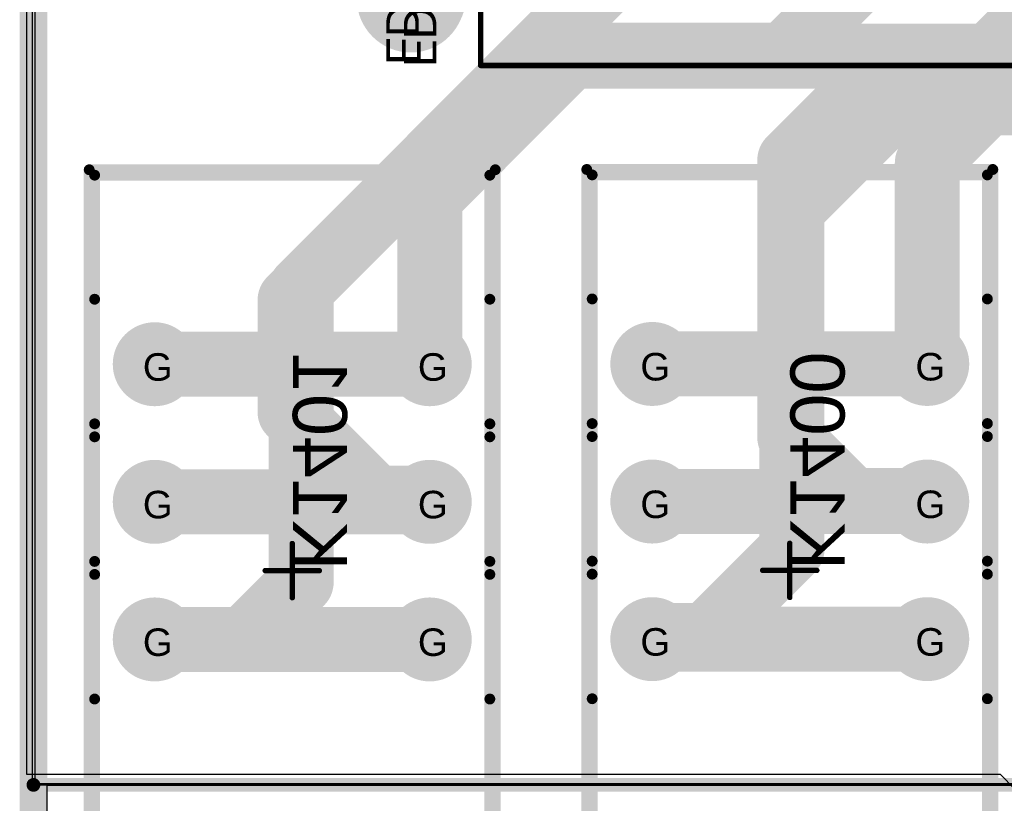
# Model space of a CAD drawing. Header units: inches. Extents: x -6 to 11.2, y -2.2 to 8.3.
# Tile 99 of 256: x 0 to 0.7, y 1.8 to 2.4. Entities that reach past the tile are written whole.
import ezdxf

# ---------------------------------------------------------------- set-up
doc = ezdxf.new("R2010")
doc.units = ezdxf.units.IN
doc.header["$MEASUREMENT"] = 0
for name, color, linetype in [('Board Layer Stack Bottom Overlay', 54, 'Continuous'), ('Board Layer Stack Bottom Solder', 6, 'Continuous'), ('Board Outline', 76, 'Continuous'), ('Bottom Assembly', 56, 'Continuous'), ('Bottom Comp Body -Top13)-Comp Body -Bot14)', 56, 'Continuous'), ('Bottom Component Center', 56, 'Continuous'), ('Bottom Courtyard -Top15)-Courtyard -Bot16)', 56, 'Continuous'), ('Bottom Designator', 56, 'Continuous'), ('Drill Drawing', 1, 'Continuous'), ('Keep-Out Layer', 6, 'Continuous'), ('Layer  6- Inner', 156, 'Continuous'), ('Layer 1- Top', 1, 'Continuous'), ('Layer 2- GND', 16, 'Continuous'), ('Layer 4- Inner', 76, 'Continuous'), ('Layer 7- PWR', 76, 'Continuous'), ('Layer 8- Bottom', 5, 'Continuous'), ('Multi-Layer', 9, 'Continuous'), ('Pad Holes', 156, 'Continuous'), ('Top Designator', 56, 'Continuous'), ('Top Solder', 216, 'Continuous')]:
    doc.layers.add(name, color=color, linetype=linetype)
doc.styles.add('Arial', font='txt', dxfattribs={"height": 0.2})

# ---------------------------------------------------------------- blocks, each defined once
blk = doc.blocks.new('1843648_B_186')
at = {"layer": 'Bottom Courtyard -Top15)-Courtyard -Bot16)'}
for points in [[(0.8248, 0.15748, 0.00394, 0.00394, 0), (-0.13583, 0.15748, 0.00394, 0.00394, 0)], [(0.8248, 0.15748, 0.00394, 0.00394, 0), (0.8248, -0.20669, 0.00394, 0.00394, 0)]]:
    blk.add_lwpolyline(points, format="xyseb", dxfattribs=at)
blk.add_lwpolyline([(0.82382, 0.15748, 0.00197, 0.00197, 1), (0.82579, 0.15748, 0.00197, 0.00197, 1)], format="xyseb", close=True, dxfattribs=at)
blk.add_lwpolyline([(0.82382, 0.15748, 0.00197, 0.00197, 1), (0.82579, 0.15748, 0.00197, 0.00197, 1)], format="xyseb", close=True, dxfattribs=at)
blk = doc.blocks.new('FP_V23079A1001B301_MFG_B_322')
at = {"layer": 'Board Layer Stack Bottom Solder'}
h = blk.add_hatch(color=6, dxfattribs=at)
edge = h.paths.add_edge_path()
edge.add_arc((0.2, 0), 0.03051, 0, 360)
h = blk.add_hatch(color=6, dxfattribs=at)
edge = h.paths.add_edge_path()
edge.add_arc((0.3, 0), 0.03051, 0, 360)
h = blk.add_hatch(color=6, dxfattribs=at)
edge = h.paths.add_edge_path()
edge.add_arc((0.4, 0), 0.03051, 0, 360)
h = blk.add_hatch(color=6, dxfattribs=at)
edge = h.paths.add_edge_path()
edge.add_arc((0.2, -0.2), 0.03051, 0, 360)
h = blk.add_hatch(color=6, dxfattribs=at)
edge = h.paths.add_edge_path()
edge.add_arc((0.3, -0.2), 0.03051, 0, 360)
h = blk.add_hatch(color=6, dxfattribs=at)
edge = h.paths.add_edge_path()
edge.add_arc((0.4, -0.2), 0.03051, 0, 360)
at = {"layer": 'Layer  6- Inner'}
h = blk.add_hatch(color=7, dxfattribs=at)
edge = h.paths.add_edge_path()
edge.add_arc((0.3, -0.2), 0.03051, 0, 360)
at = {"layer": 'Layer 1- Top'}
h = blk.add_hatch(color=7, dxfattribs=at)
edge = h.paths.add_edge_path()
edge.add_arc((0.2, 0), 0.03051, 0, 360)
h = blk.add_hatch(color=7, dxfattribs=at)
edge = h.paths.add_edge_path()
edge.add_arc((0.3, 0), 0.03051, 0, 360)
h = blk.add_hatch(color=7, dxfattribs=at)
edge = h.paths.add_edge_path()
edge.add_arc((0.4, 0), 0.03051, 0, 360)
h = blk.add_hatch(color=7, dxfattribs=at)
edge = h.paths.add_edge_path()
edge.add_arc((0.2, -0.2), 0.03051, 0, 360)
h = blk.add_hatch(color=7, dxfattribs=at)
edge = h.paths.add_edge_path()
edge.add_arc((0.3, -0.2), 0.03051, 0, 360)
h = blk.add_hatch(color=7, dxfattribs=at)
edge = h.paths.add_edge_path()
edge.add_arc((0.4, -0.2), 0.03051, 0, 360)
at = {"layer": 'Layer 2- GND'}
h = blk.add_hatch(color=7, dxfattribs=at)
edge = h.paths.add_edge_path()
edge.add_arc((0.2, 0), 0.02968, 0, 360)
h = blk.add_hatch(color=7, dxfattribs=at)
edge = h.paths.add_edge_path()
edge.add_arc((0.3, 0), 0.02968, 0, 360)
h = blk.add_hatch(color=7, dxfattribs=at)
edge = h.paths.add_edge_path()
edge.add_arc((0.4, 0), 0.02968, 0, 360)
h = blk.add_hatch(color=7, dxfattribs=at)
edge = h.paths.add_edge_path()
edge.add_arc((0.2, -0.2), 0.02968, 0, 360)
h = blk.add_hatch(color=7, dxfattribs=at)
edge = h.paths.add_edge_path()
edge.add_arc((0.3, -0.2), 0.02968, 0, 360)
h = blk.add_hatch(color=7, dxfattribs=at)
edge = h.paths.add_edge_path()
edge.add_arc((0.4, -0.2), 0.02968, 0, 360)
at = {"layer": 'Layer 7- PWR'}
h = blk.add_hatch(color=7, dxfattribs=at)
edge = h.paths.add_edge_path()
edge.add_arc((0.2, 0), 0.02968, 0, 360)
h = blk.add_hatch(color=7, dxfattribs=at)
edge = h.paths.add_edge_path()
edge.add_arc((0.3, 0), 0.02968, 0, 360)
h = blk.add_hatch(color=7, dxfattribs=at)
edge = h.paths.add_edge_path()
edge.add_arc((0.4, 0), 0.02968, 0, 360)
h = blk.add_hatch(color=7, dxfattribs=at)
edge = h.paths.add_edge_path()
edge.add_arc((0.2, -0.2), 0.02968, 0, 360)
h = blk.add_hatch(color=7, dxfattribs=at)
edge = h.paths.add_edge_path()
edge.add_arc((0.3, -0.2), 0.02968, 0, 360)
h = blk.add_hatch(color=7, dxfattribs=at)
edge = h.paths.add_edge_path()
edge.add_arc((0.4, -0.2), 0.02968, 0, 360)
at = {"layer": 'Layer 8- Bottom'}
h = blk.add_hatch(color=7, dxfattribs=at)
edge = h.paths.add_edge_path()
edge.add_arc((0.2, 0), 0.03051, 0, 360)
h = blk.add_hatch(color=7, dxfattribs=at)
edge = h.paths.add_edge_path()
edge.add_arc((0.3, 0), 0.03051, 0, 360)
h = blk.add_hatch(color=7, dxfattribs=at)
edge = h.paths.add_edge_path()
edge.add_arc((0.4, 0), 0.03051, 0, 360)
h = blk.add_hatch(color=7, dxfattribs=at)
edge = h.paths.add_edge_path()
edge.add_arc((0.2, -0.2), 0.03051, 0, 360)
h = blk.add_hatch(color=7, dxfattribs=at)
edge = h.paths.add_edge_path()
edge.add_arc((0.3, -0.2), 0.03051, 0, 360)
h = blk.add_hatch(color=7, dxfattribs=at)
edge = h.paths.add_edge_path()
edge.add_arc((0.4, -0.2), 0.03051, 0, 360)
at = {"layer": 'Multi-Layer'}
h = blk.add_hatch(color=9, dxfattribs=at)
edge = h.paths.add_edge_path()
edge.add_arc((0.2, 0), 0.03051, 0, 360)
h = blk.add_hatch(color=9, dxfattribs=at)
edge = h.paths.add_edge_path()
edge.add_arc((0.3, 0), 0.03051, 0, 360)
h = blk.add_hatch(color=9, dxfattribs=at)
edge = h.paths.add_edge_path()
edge.add_arc((0.4, 0), 0.03051, 0, 360)
h = blk.add_hatch(color=9, dxfattribs=at)
edge = h.paths.add_edge_path()
edge.add_arc((0.2, -0.2), 0.03051, 0, 360)
h = blk.add_hatch(color=9, dxfattribs=at)
edge = h.paths.add_edge_path()
edge.add_arc((0.3, -0.2), 0.03051, 0, 360)
h = blk.add_hatch(color=9, dxfattribs=at)
edge = h.paths.add_edge_path()
edge.add_arc((0.4, -0.2), 0.03051, 0, 360)
at = {"layer": 'Pad Holes'}
h = blk.add_hatch(color=7, dxfattribs=at)
edge = h.paths.add_edge_path()
edge.add_arc((0.2, 0), 0.01969, 0, 360)
h = blk.add_hatch(color=7, dxfattribs=at)
edge = h.paths.add_edge_path()
edge.add_arc((0.3, 0), 0.01969, 0, 360)
h = blk.add_hatch(color=7, dxfattribs=at)
edge = h.paths.add_edge_path()
edge.add_arc((0.4, 0), 0.01969, 0, 360)
h = blk.add_hatch(color=7, dxfattribs=at)
edge = h.paths.add_edge_path()
edge.add_arc((0.2, -0.2), 0.01969, 0, 360)
h = blk.add_hatch(color=7, dxfattribs=at)
edge = h.paths.add_edge_path()
edge.add_arc((0.3, -0.2), 0.01969, 0, 360)
h = blk.add_hatch(color=7, dxfattribs=at)
edge = h.paths.add_edge_path()
edge.add_arc((0.4, -0.2), 0.01969, 0, 360)
at = {"layer": 'Top Solder'}
h = blk.add_hatch(color=216, dxfattribs=at)
edge = h.paths.add_edge_path()
edge.add_arc((0.2, 0), 0.03051, 0, 360)
h = blk.add_hatch(color=216, dxfattribs=at)
edge = h.paths.add_edge_path()
edge.add_arc((0.3, 0), 0.03051, 0, 360)
h = blk.add_hatch(color=216, dxfattribs=at)
edge = h.paths.add_edge_path()
edge.add_arc((0.4, 0), 0.03051, 0, 360)
h = blk.add_hatch(color=216, dxfattribs=at)
edge = h.paths.add_edge_path()
edge.add_arc((0.2, -0.2), 0.03051, 0, 360)
h = blk.add_hatch(color=216, dxfattribs=at)
edge = h.paths.add_edge_path()
edge.add_arc((0.3, -0.2), 0.03051, 0, 360)
h = blk.add_hatch(color=216, dxfattribs=at)
edge = h.paths.add_edge_path()
edge.add_arc((0.4, -0.2), 0.03051, 0, 360)
at = {"layer": 'Board Layer Stack Bottom Overlay'}
for points in [[(0.04724, 0.0437, 0.00787, 0.00787, 0), (0.15669, 0.0437, 0.00787, 0.00787, 0)], [(0.24724, 0.0437, 0.00787, 0.00787, 0), (0.25669, 0.0437, 0.00787, 0.00787, 0)], [(0.34724, 0.0437, 0.00787, 0.00787, 0), (0.35669, 0.0437, 0.00787, 0.00787, 0)], [(0.44724, 0.0437, 0.00787, 0.00787, 0), (0.5374, 0.0437, 0.00787, 0.00787, 0)], [(0.5374, 0.0437, 0.00787, 0.00787, 0), (0.5374, -0.2437, 0.00787, 0.00787, 0)], [(0.04724, -0.2437, 0.00787, 0.00787, 0), (0.15669, -0.2437, 0.00787, 0.00787, 0)], [(0.24724, -0.2437, 0.00787, 0.00787, 0), (0.25669, -0.2437, 0.00787, 0.00787, 0)], [(0.34724, -0.2437, 0.00787, 0.00787, 0), (0.35669, -0.2437, 0.00787, 0.00787, 0)], [(0.44724, -0.2437, 0.00787, 0.00787, 0), (0.5374, -0.2437, 0.00787, 0.00787, 0)]]:
    blk.add_lwpolyline(points, format="xyseb", dxfattribs=at)
for points in [[(0.15472, 0.0437, 0.00394, 0.00394, 1), (0.15866, 0.0437, 0.00394, 0.00394, 1)], [(0.24528, 0.0437, 0.00394, 0.00394, 1), (0.24921, 0.0437, 0.00394, 0.00394, 1)], [(0.25472, 0.0437, 0.00394, 0.00394, 1), (0.25866, 0.0437, 0.00394, 0.00394, 1)], [(0.34528, 0.0437, 0.00394, 0.00394, 1), (0.34921, 0.0437, 0.00394, 0.00394, 1)], [(0.35472, 0.0437, 0.00394, 0.00394, 1), (0.35866, 0.0437, 0.00394, 0.00394, 1)], [(0.44528, 0.0437, 0.00394, 0.00394, 1), (0.44921, 0.0437, 0.00394, 0.00394, 1)], [(0.53543, 0.0437, 0.00394, 0.00394, 1), (0.53937, 0.0437, 0.00394, 0.00394, 1)], [(0.53543, 0.0437, 0.00394, 0.00394, 1), (0.53937, 0.0437, 0.00394, 0.00394, 1)], [(0.15472, -0.2437, 0.00394, 0.00394, 1), (0.15866, -0.2437, 0.00394, 0.00394, 1)], [(0.24528, -0.2437, 0.00394, 0.00394, 1), (0.24921, -0.2437, 0.00394, 0.00394, 1)], [(0.25472, -0.2437, 0.00394, 0.00394, 1), (0.25866, -0.2437, 0.00394, 0.00394, 1)], [(0.34528, -0.2437, 0.00394, 0.00394, 1), (0.34921, -0.2437, 0.00394, 0.00394, 1)], [(0.35472, -0.2437, 0.00394, 0.00394, 1), (0.35866, -0.2437, 0.00394, 0.00394, 1)], [(0.44528, -0.2437, 0.00394, 0.00394, 1), (0.44921, -0.2437, 0.00394, 0.00394, 1)], [(0.53543, -0.2437, 0.00394, 0.00394, 1), (0.53937, -0.2437, 0.00394, 0.00394, 1)], [(0.53543, -0.2437, 0.00394, 0.00394, 1), (0.53937, -0.2437, 0.00394, 0.00394, 1)]]:
    blk.add_lwpolyline(points, format="xyseb", close=True, dxfattribs=at)
at = {"layer": 'Bottom Assembly'}
for points in [[(-0.04134, 0.04764, 0.00787, 0.00787, 0), (0.54134, 0.04764, 0.00787, 0.00787, 0)], [(0.54134, 0.04764, 0.00787, 0.00787, 0), (0.54134, -0.24764, 0.00787, 0.00787, 0)], [(-0.04134, -0.24764, 0.00787, 0.00787, 0), (0.54134, -0.24764, 0.00787, 0.00787, 0)]]:
    blk.add_lwpolyline(points, format="xyseb", dxfattribs=at)
for points in [[(0.53937, 0.04764, 0.00394, 0.00394, 1), (0.54331, 0.04764, 0.00394, 0.00394, 1)], [(0.53937, 0.04764, 0.00394, 0.00394, 1), (0.54331, 0.04764, 0.00394, 0.00394, 1)], [(0.53937, -0.24764, 0.00394, 0.00394, 1), (0.54331, -0.24764, 0.00394, 0.00394, 1)], [(0.53937, -0.24764, 0.00394, 0.00394, 1), (0.54331, -0.24764, 0.00394, 0.00394, 1)]]:
    blk.add_lwpolyline(points, format="xyseb", close=True, dxfattribs=at)
at = {"layer": 'Bottom Comp Body -Top13)-Comp Body -Bot14)'}
for points in [[(-0.0374, 0.0437, 0.00787, 0.00787, 0), (0.5374, 0.0437, 0.00787, 0.00787, 0)], [(0.5374, 0.0437, 0.00787, 0.00787, 0), (0.5374, -0.2437, 0.00787, 0.00787, 0)], [(-0.0374, -0.2437, 0.00787, 0.00787, 0), (0.5374, -0.2437, 0.00787, 0.00787, 0)]]:
    blk.add_lwpolyline(points, format="xyseb", dxfattribs=at)
for points in [[(0.53543, 0.0437, 0.00394, 0.00394, 1), (0.53937, 0.0437, 0.00394, 0.00394, 1)], [(0.53543, 0.0437, 0.00394, 0.00394, 1), (0.53937, 0.0437, 0.00394, 0.00394, 1)], [(0.53543, -0.2437, 0.00394, 0.00394, 1), (0.53937, -0.2437, 0.00394, 0.00394, 1)], [(0.53543, -0.2437, 0.00394, 0.00394, 1), (0.53937, -0.2437, 0.00394, 0.00394, 1)]]:
    blk.add_lwpolyline(points, format="xyseb", close=True, dxfattribs=at)
at = {"layer": 'Bottom Component Center'}
for points in [[(0.25, -0.08031, 0.00394, 0.00394, 0), (0.25, -0.11968, 0.00394, 0.00394, 0)], [(0.23031, -0.1, 0.00394, 0.00394, 0), (0.26969, -0.1, 0.00394, 0.00394, 0)]]:
    blk.add_lwpolyline(points, format="xyseb", dxfattribs=at)
for points in [[(0.24902, -0.08031, 0.00197, 0.00197, 1), (0.25098, -0.08031, 0.00197, 0.00197, 1)], [(0.22933, -0.1, 0.00197, 0.00197, 1), (0.2313, -0.1, 0.00197, 0.00197, 1)], [(0.2687, -0.1, 0.00197, 0.00197, 1), (0.27067, -0.1, 0.00197, 0.00197, 1)], [(0.24902, -0.11968, 0.00197, 0.00197, 1), (0.25098, -0.11968, 0.00197, 0.00197, 1)]]:
    blk.add_lwpolyline(points, format="xyseb", close=True, dxfattribs=at)
at = {"layer": 'Bottom Courtyard -Top15)-Courtyard -Bot16)'}
for points in [[(-0.04134, 0.04764, 0.00787, 0.00787, 0), (0.54134, 0.04764, 0.00787, 0.00787, 0)], [(0.54134, 0.04764, 0.00787, 0.00787, 0), (0.54134, -0.24764, 0.00787, 0.00787, 0)], [(-0.04134, -0.24764, 0.00787, 0.00787, 0), (0.54134, -0.24764, 0.00787, 0.00787, 0)]]:
    blk.add_lwpolyline(points, format="xyseb", dxfattribs=at)
for points in [[(0.53937, 0.04764, 0.00394, 0.00394, 1), (0.54331, 0.04764, 0.00394, 0.00394, 1)], [(0.53937, 0.04764, 0.00394, 0.00394, 1), (0.54331, 0.04764, 0.00394, 0.00394, 1)], [(0.53937, -0.24764, 0.00394, 0.00394, 1), (0.54331, -0.24764, 0.00394, 0.00394, 1)], [(0.53937, -0.24764, 0.00394, 0.00394, 1), (0.54331, -0.24764, 0.00394, 0.00394, 1)]]:
    blk.add_lwpolyline(points, format="xyseb", close=True, dxfattribs=at)
at = {"layer": 'Bottom Assembly', "style": 'Arial', "text_generation_flag": 2}
blk.add_text('K1401', height=0.03937, rotation=180, dxfattribs=at).set_placement((0.25, -0.10044))
blk = doc.blocks.new('FP_V23079A1001B301_MFG_B_323')
at = {"layer": 'Board Layer Stack Bottom Solder'}
h = blk.add_hatch(color=6, dxfattribs=at)
edge = h.paths.add_edge_path()
edge.add_arc((0.2, 0), 0.03051, 0, 360)
h = blk.add_hatch(color=6, dxfattribs=at)
edge = h.paths.add_edge_path()
edge.add_arc((0.3, 0), 0.03051, 0, 360)
h = blk.add_hatch(color=6, dxfattribs=at)
edge = h.paths.add_edge_path()
edge.add_arc((0.4, 0), 0.03051, 0, 360)
h = blk.add_hatch(color=6, dxfattribs=at)
edge = h.paths.add_edge_path()
edge.add_arc((0.2, -0.2), 0.03051, 0, 360)
h = blk.add_hatch(color=6, dxfattribs=at)
edge = h.paths.add_edge_path()
edge.add_arc((0.3, -0.2), 0.03051, 0, 360)
h = blk.add_hatch(color=6, dxfattribs=at)
edge = h.paths.add_edge_path()
edge.add_arc((0.4, -0.2), 0.03051, 0, 360)
at = {"layer": 'Layer  6- Inner'}
h = blk.add_hatch(color=7, dxfattribs=at)
edge = h.paths.add_edge_path()
edge.add_arc((0.4, -0.2), 0.03051, 0, 360)
at = {"layer": 'Layer 1- Top'}
h = blk.add_hatch(color=7, dxfattribs=at)
edge = h.paths.add_edge_path()
edge.add_arc((0.2, 0), 0.03051, 0, 360)
h = blk.add_hatch(color=7, dxfattribs=at)
edge = h.paths.add_edge_path()
edge.add_arc((0.3, 0), 0.03051, 0, 360)
h = blk.add_hatch(color=7, dxfattribs=at)
edge = h.paths.add_edge_path()
edge.add_arc((0.4, 0), 0.03051, 0, 360)
h = blk.add_hatch(color=7, dxfattribs=at)
edge = h.paths.add_edge_path()
edge.add_arc((0.2, -0.2), 0.03051, 0, 360)
h = blk.add_hatch(color=7, dxfattribs=at)
edge = h.paths.add_edge_path()
edge.add_arc((0.3, -0.2), 0.03051, 0, 360)
h = blk.add_hatch(color=7, dxfattribs=at)
edge = h.paths.add_edge_path()
edge.add_arc((0.4, -0.2), 0.03051, 0, 360)
at = {"layer": 'Layer 2- GND'}
h = blk.add_hatch(color=7, dxfattribs=at)
edge = h.paths.add_edge_path()
edge.add_arc((0.2, 0), 0.02968, 0, 360)
h = blk.add_hatch(color=7, dxfattribs=at)
edge = h.paths.add_edge_path()
edge.add_arc((0.3, 0), 0.02968, 0, 360)
h = blk.add_hatch(color=7, dxfattribs=at)
edge = h.paths.add_edge_path()
edge.add_arc((0.4, 0), 0.02968, 0, 360)
h = blk.add_hatch(color=7, dxfattribs=at)
edge = h.paths.add_edge_path()
edge.add_arc((0.2, -0.2), 0.02968, 0, 360)
h = blk.add_hatch(color=7, dxfattribs=at)
edge = h.paths.add_edge_path()
edge.add_arc((0.3, -0.2), 0.02968, 0, 360)
h = blk.add_hatch(color=7, dxfattribs=at)
edge = h.paths.add_edge_path()
edge.add_arc((0.4, -0.2), 0.02968, 0, 360)
at = {"layer": 'Layer 4- Inner'}
h = blk.add_hatch(color=7, dxfattribs=at)
edge = h.paths.add_edge_path()
edge.add_arc((0.3, -0.2), 0.03051, 0, 360)
at = {"layer": 'Layer 7- PWR'}
h = blk.add_hatch(color=7, dxfattribs=at)
edge = h.paths.add_edge_path()
edge.add_arc((0.2, 0), 0.02968, 0, 360)
h = blk.add_hatch(color=7, dxfattribs=at)
edge = h.paths.add_edge_path()
edge.add_arc((0.3, 0), 0.02968, 0, 360)
h = blk.add_hatch(color=7, dxfattribs=at)
edge = h.paths.add_edge_path()
edge.add_arc((0.4, 0), 0.02968, 0, 360)
h = blk.add_hatch(color=7, dxfattribs=at)
edge = h.paths.add_edge_path()
edge.add_arc((0.2, -0.2), 0.02968, 0, 360)
h = blk.add_hatch(color=7, dxfattribs=at)
edge = h.paths.add_edge_path()
edge.add_arc((0.3, -0.2), 0.02968, 0, 360)
h = blk.add_hatch(color=7, dxfattribs=at)
edge = h.paths.add_edge_path()
edge.add_arc((0.4, -0.2), 0.02968, 0, 360)
at = {"layer": 'Layer 8- Bottom'}
h = blk.add_hatch(color=7, dxfattribs=at)
edge = h.paths.add_edge_path()
edge.add_arc((0.2, 0), 0.03051, 0, 360)
h = blk.add_hatch(color=7, dxfattribs=at)
edge = h.paths.add_edge_path()
edge.add_arc((0.3, 0), 0.03051, 0, 360)
h = blk.add_hatch(color=7, dxfattribs=at)
edge = h.paths.add_edge_path()
edge.add_arc((0.4, 0), 0.03051, 0, 360)
h = blk.add_hatch(color=7, dxfattribs=at)
edge = h.paths.add_edge_path()
edge.add_arc((0.2, -0.2), 0.03051, 0, 360)
h = blk.add_hatch(color=7, dxfattribs=at)
edge = h.paths.add_edge_path()
edge.add_arc((0.3, -0.2), 0.03051, 0, 360)
h = blk.add_hatch(color=7, dxfattribs=at)
edge = h.paths.add_edge_path()
edge.add_arc((0.4, -0.2), 0.03051, 0, 360)
at = {"layer": 'Multi-Layer'}
h = blk.add_hatch(color=9, dxfattribs=at)
edge = h.paths.add_edge_path()
edge.add_arc((0.2, 0), 0.03051, 0, 360)
h = blk.add_hatch(color=9, dxfattribs=at)
edge = h.paths.add_edge_path()
edge.add_arc((0.3, 0), 0.03051, 0, 360)
h = blk.add_hatch(color=9, dxfattribs=at)
edge = h.paths.add_edge_path()
edge.add_arc((0.4, 0), 0.03051, 0, 360)
h = blk.add_hatch(color=9, dxfattribs=at)
edge = h.paths.add_edge_path()
edge.add_arc((0.2, -0.2), 0.03051, 0, 360)
h = blk.add_hatch(color=9, dxfattribs=at)
edge = h.paths.add_edge_path()
edge.add_arc((0.3, -0.2), 0.03051, 0, 360)
h = blk.add_hatch(color=9, dxfattribs=at)
edge = h.paths.add_edge_path()
edge.add_arc((0.4, -0.2), 0.03051, 0, 360)
at = {"layer": 'Pad Holes'}
h = blk.add_hatch(color=7, dxfattribs=at)
edge = h.paths.add_edge_path()
edge.add_arc((0.2, 0), 0.01969, 0, 360)
h = blk.add_hatch(color=7, dxfattribs=at)
edge = h.paths.add_edge_path()
edge.add_arc((0.3, 0), 0.01969, 0, 360)
h = blk.add_hatch(color=7, dxfattribs=at)
edge = h.paths.add_edge_path()
edge.add_arc((0.4, 0), 0.01969, 0, 360)
h = blk.add_hatch(color=7, dxfattribs=at)
edge = h.paths.add_edge_path()
edge.add_arc((0.2, -0.2), 0.01969, 0, 360)
h = blk.add_hatch(color=7, dxfattribs=at)
edge = h.paths.add_edge_path()
edge.add_arc((0.3, -0.2), 0.01969, 0, 360)
h = blk.add_hatch(color=7, dxfattribs=at)
edge = h.paths.add_edge_path()
edge.add_arc((0.4, -0.2), 0.01969, 0, 360)
at = {"layer": 'Top Solder'}
h = blk.add_hatch(color=216, dxfattribs=at)
edge = h.paths.add_edge_path()
edge.add_arc((0.2, 0), 0.03051, 0, 360)
h = blk.add_hatch(color=216, dxfattribs=at)
edge = h.paths.add_edge_path()
edge.add_arc((0.3, 0), 0.03051, 0, 360)
h = blk.add_hatch(color=216, dxfattribs=at)
edge = h.paths.add_edge_path()
edge.add_arc((0.4, 0), 0.03051, 0, 360)
h = blk.add_hatch(color=216, dxfattribs=at)
edge = h.paths.add_edge_path()
edge.add_arc((0.2, -0.2), 0.03051, 0, 360)
h = blk.add_hatch(color=216, dxfattribs=at)
edge = h.paths.add_edge_path()
edge.add_arc((0.3, -0.2), 0.03051, 0, 360)
h = blk.add_hatch(color=216, dxfattribs=at)
edge = h.paths.add_edge_path()
edge.add_arc((0.4, -0.2), 0.03051, 0, 360)
at = {"layer": 'Board Layer Stack Bottom Overlay'}
for points in [[(0.04724, 0.0437, 0.00787, 0.00787, 0), (0.15669, 0.0437, 0.00787, 0.00787, 0)], [(0.24724, 0.0437, 0.00787, 0.00787, 0), (0.25669, 0.0437, 0.00787, 0.00787, 0)], [(0.34724, 0.0437, 0.00787, 0.00787, 0), (0.35669, 0.0437, 0.00787, 0.00787, 0)], [(0.44724, 0.0437, 0.00787, 0.00787, 0), (0.5374, 0.0437, 0.00787, 0.00787, 0)], [(0.5374, 0.0437, 0.00787, 0.00787, 0), (0.5374, -0.2437, 0.00787, 0.00787, 0)], [(0.04724, -0.2437, 0.00787, 0.00787, 0), (0.15669, -0.2437, 0.00787, 0.00787, 0)], [(0.24724, -0.2437, 0.00787, 0.00787, 0), (0.25669, -0.2437, 0.00787, 0.00787, 0)], [(0.34724, -0.2437, 0.00787, 0.00787, 0), (0.35669, -0.2437, 0.00787, 0.00787, 0)], [(0.44724, -0.2437, 0.00787, 0.00787, 0), (0.5374, -0.2437, 0.00787, 0.00787, 0)]]:
    blk.add_lwpolyline(points, format="xyseb", dxfattribs=at)
for points in [[(0.15472, 0.0437, 0.00394, 0.00394, 1), (0.15866, 0.0437, 0.00394, 0.00394, 1)], [(0.24528, 0.0437, 0.00394, 0.00394, 1), (0.24921, 0.0437, 0.00394, 0.00394, 1)], [(0.25472, 0.0437, 0.00394, 0.00394, 1), (0.25866, 0.0437, 0.00394, 0.00394, 1)], [(0.34528, 0.0437, 0.00394, 0.00394, 1), (0.34921, 0.0437, 0.00394, 0.00394, 1)], [(0.35472, 0.0437, 0.00394, 0.00394, 1), (0.35866, 0.0437, 0.00394, 0.00394, 1)], [(0.44528, 0.0437, 0.00394, 0.00394, 1), (0.44921, 0.0437, 0.00394, 0.00394, 1)], [(0.53543, 0.0437, 0.00394, 0.00394, 1), (0.53937, 0.0437, 0.00394, 0.00394, 1)], [(0.53543, 0.0437, 0.00394, 0.00394, 1), (0.53937, 0.0437, 0.00394, 0.00394, 1)], [(0.15472, -0.2437, 0.00394, 0.00394, 1), (0.15866, -0.2437, 0.00394, 0.00394, 1)], [(0.24528, -0.2437, 0.00394, 0.00394, 1), (0.24921, -0.2437, 0.00394, 0.00394, 1)], [(0.25472, -0.2437, 0.00394, 0.00394, 1), (0.25866, -0.2437, 0.00394, 0.00394, 1)], [(0.34528, -0.2437, 0.00394, 0.00394, 1), (0.34921, -0.2437, 0.00394, 0.00394, 1)], [(0.35472, -0.2437, 0.00394, 0.00394, 1), (0.35866, -0.2437, 0.00394, 0.00394, 1)], [(0.44528, -0.2437, 0.00394, 0.00394, 1), (0.44921, -0.2437, 0.00394, 0.00394, 1)], [(0.53543, -0.2437, 0.00394, 0.00394, 1), (0.53937, -0.2437, 0.00394, 0.00394, 1)], [(0.53543, -0.2437, 0.00394, 0.00394, 1), (0.53937, -0.2437, 0.00394, 0.00394, 1)]]:
    blk.add_lwpolyline(points, format="xyseb", close=True, dxfattribs=at)
at = {"layer": 'Bottom Assembly'}
for points in [[(-0.04134, 0.04764, 0.00787, 0.00787, 0), (0.54134, 0.04764, 0.00787, 0.00787, 0)], [(0.54134, 0.04764, 0.00787, 0.00787, 0), (0.54134, -0.24764, 0.00787, 0.00787, 0)], [(-0.04134, -0.24764, 0.00787, 0.00787, 0), (0.54134, -0.24764, 0.00787, 0.00787, 0)]]:
    blk.add_lwpolyline(points, format="xyseb", dxfattribs=at)
for points in [[(0.53937, 0.04764, 0.00394, 0.00394, 1), (0.54331, 0.04764, 0.00394, 0.00394, 1)], [(0.53937, 0.04764, 0.00394, 0.00394, 1), (0.54331, 0.04764, 0.00394, 0.00394, 1)], [(0.53937, -0.24764, 0.00394, 0.00394, 1), (0.54331, -0.24764, 0.00394, 0.00394, 1)], [(0.53937, -0.24764, 0.00394, 0.00394, 1), (0.54331, -0.24764, 0.00394, 0.00394, 1)]]:
    blk.add_lwpolyline(points, format="xyseb", close=True, dxfattribs=at)
at = {"layer": 'Bottom Comp Body -Top13)-Comp Body -Bot14)'}
for points in [[(-0.0374, 0.0437, 0.00787, 0.00787, 0), (0.5374, 0.0437, 0.00787, 0.00787, 0)], [(0.5374, 0.0437, 0.00787, 0.00787, 0), (0.5374, -0.2437, 0.00787, 0.00787, 0)], [(-0.0374, -0.2437, 0.00787, 0.00787, 0), (0.5374, -0.2437, 0.00787, 0.00787, 0)]]:
    blk.add_lwpolyline(points, format="xyseb", dxfattribs=at)
for points in [[(0.53543, 0.0437, 0.00394, 0.00394, 1), (0.53937, 0.0437, 0.00394, 0.00394, 1)], [(0.53543, 0.0437, 0.00394, 0.00394, 1), (0.53937, 0.0437, 0.00394, 0.00394, 1)], [(0.53543, -0.2437, 0.00394, 0.00394, 1), (0.53937, -0.2437, 0.00394, 0.00394, 1)], [(0.53543, -0.2437, 0.00394, 0.00394, 1), (0.53937, -0.2437, 0.00394, 0.00394, 1)]]:
    blk.add_lwpolyline(points, format="xyseb", close=True, dxfattribs=at)
at = {"layer": 'Bottom Component Center'}
for points in [[(0.25, -0.08031, 0.00394, 0.00394, 0), (0.25, -0.11968, 0.00394, 0.00394, 0)], [(0.23031, -0.1, 0.00394, 0.00394, 0), (0.26969, -0.1, 0.00394, 0.00394, 0)]]:
    blk.add_lwpolyline(points, format="xyseb", dxfattribs=at)
for points in [[(0.24902, -0.08031, 0.00197, 0.00197, 1), (0.25098, -0.08031, 0.00197, 0.00197, 1)], [(0.22933, -0.1, 0.00197, 0.00197, 1), (0.2313, -0.1, 0.00197, 0.00197, 1)], [(0.2687, -0.1, 0.00197, 0.00197, 1), (0.27067, -0.1, 0.00197, 0.00197, 1)], [(0.24902, -0.11968, 0.00197, 0.00197, 1), (0.25098, -0.11968, 0.00197, 0.00197, 1)]]:
    blk.add_lwpolyline(points, format="xyseb", close=True, dxfattribs=at)
at = {"layer": 'Bottom Courtyard -Top15)-Courtyard -Bot16)'}
for points in [[(-0.04134, 0.04764, 0.00787, 0.00787, 0), (0.54134, 0.04764, 0.00787, 0.00787, 0)], [(0.54134, 0.04764, 0.00787, 0.00787, 0), (0.54134, -0.24764, 0.00787, 0.00787, 0)], [(-0.04134, -0.24764, 0.00787, 0.00787, 0), (0.54134, -0.24764, 0.00787, 0.00787, 0)]]:
    blk.add_lwpolyline(points, format="xyseb", dxfattribs=at)
for points in [[(0.53937, 0.04764, 0.00394, 0.00394, 1), (0.54331, 0.04764, 0.00394, 0.00394, 1)], [(0.53937, 0.04764, 0.00394, 0.00394, 1), (0.54331, 0.04764, 0.00394, 0.00394, 1)], [(0.53937, -0.24764, 0.00394, 0.00394, 1), (0.54331, -0.24764, 0.00394, 0.00394, 1)], [(0.53937, -0.24764, 0.00394, 0.00394, 1), (0.54331, -0.24764, 0.00394, 0.00394, 1)]]:
    blk.add_lwpolyline(points, format="xyseb", close=True, dxfattribs=at)
at = {"layer": 'Bottom Assembly', "style": 'Arial', "text_generation_flag": 2}
blk.add_text('K1400', height=0.03937, rotation=180, dxfattribs=at).set_placement((0.25, -0.10044))
blk = doc.blocks.new('FID1X2R_B_478')
at = {"layer": 'Board Layer Stack Bottom Solder'}
h = blk.add_hatch(color=6, dxfattribs=at)
edge = h.paths.add_edge_path()
edge.add_arc((0, 0), 0.03937, 0, 360)
at = {"layer": 'Layer 8- Bottom'}
h = blk.add_hatch(color=7, dxfattribs=at)
edge = h.paths.add_edge_path()
edge.add_arc((0, 0), 0.01969, 0, 360)
for points in [[(0.01969, 0, 0.03937, 0.03937, 1), (-0.01969, 0, 0.03937, 0.03937, 1)], [(-0.02953, 0, 0.01969, 0.01969, 1), (-0.00984, 0, 0.01969, 0.01969, 1)], [(0.00984, 0, 0.01969, 0.01969, 1), (0.02953, 0, 0.01969, 0.01969, 1)]]:
    blk.add_lwpolyline(points, format="xyseb", close=True, dxfattribs=at)
at = {"layer": 'Bottom Designator', "style": 'Arial', "text_generation_flag": 2}
blk.add_text('FD8', height=0.023622, rotation=180, dxfattribs=at).set_placement((-0.05, 0.005))
blk = doc.blocks.new('FID1X2R_479')
at = {"layer": 'Layer 1- Top'}
h = blk.add_hatch(color=7, dxfattribs=at)
edge = h.paths.add_edge_path()
edge.add_arc((0, 0), 0.01969, 0, 360)
at = {"layer": 'Top Solder'}
h = blk.add_hatch(color=216, dxfattribs=at)
edge = h.paths.add_edge_path()
edge.add_arc((0, 0), 0.03937, 0, 360)
at = {"layer": 'Layer 1- Top'}
for points in [[(0.01969, 0, 0.03937, 0.03937, 1), (-0.01969, 0, 0.03937, 0.03937, 1)], [(-0.02953, 0, 0.01969, 0.01969, 1), (-0.00984, 0, 0.01969, 0.01969, 1)], [(0.00984, 0, 0.01969, 0.01969, 1), (0.02953, 0, 0.01969, 0.01969, 1)]]:
    blk.add_lwpolyline(points, format="xyseb", close=True, dxfattribs=at)
at = {"layer": 'Top Designator', "style": 'Arial'}
blk.add_text('FD7', height=0.023622, dxfattribs=at).set_placement((-0.05, -0.005))

msp = doc.modelspace()

# ---------------------------------------------------------------- linework, layer by layer
at = {"layer": 'Board Outline'}
msp.add_lwpolyline([(-0.00001, -0.00001, 0.015, 0.015, 0), (-0.00001, 2.74999, 0.015, 0.015, 0)], format="xyseb", dxfattribs=at)
at = {"layer": 'Keep-Out Layer'}
for p, q in [((-0.00472, 1.82677), (-0.00472, 2.74065)), ((0.70315, 1.82677), (-0.00472, 1.82677)), ((0.71339, 1.81654), (0.70315, 1.82677))]:
    msp.add_line(p, q, dxfattribs=at)
for points in [[(0, 1.81929, 0.01, 0.01, 0), (0, 2.74921, 0.01, 0.01, 0)], [(0, 1.81929, 0.01, 0.01, 0), (0.71811, 1.81929, 0.01, 0.01, 0)]]:
    msp.add_lwpolyline(points, format="xyseb", dxfattribs=at)
msp.add_lwpolyline([(-0.0025, 1.81929, 0.005, 0.005, 1), (0.0025, 1.81929, 0.005, 0.005, 1)], format="xyseb", close=True, dxfattribs=at)
msp.add_lwpolyline([(-0.0025, 1.81929, 0.005, 0.005, 1), (0.0025, 1.81929, 0.005, 0.005, 1)], format="xyseb", close=True, dxfattribs=at)
at = {"layer": 'Layer  6- Inner'}
for points in [[(0.54567, 2.34961, 0.04724, 0.04724, 0), (0.59882, 2.40276, 0.04724, 0.04724, 0)], [(0.65, 2.27126, 0.04724, 0.04724, 0), (0.75906, 2.38031, 0.04724, 0.04724, 0)], [(0.18661, 2.17165, 0.04724, 0.04724, 0), (0.36457, 2.34961, 0.04724, 0.04724, 0)], [(0.36457, 2.34961, 0.04724, 0.04724, 0), (0.54567, 2.34961, 0.04724, 0.04724, 0)], [(0.65, 2.1252, 0.04724, 0.04724, 0), (0.65, 2.27126, 0.04724, 0.04724, 0)], [(0.18661, 2.09013, 0.04724, 0.04724, 0), (0.18661, 2.17165, 0.04724, 0.04724, 0)], [(0.18661, 2.09013, 0.04724, 0.04724, 0), (0.24911, 2.02764, 0.04724, 0.04724, 0)], [(0.24911, 2.02764, 0.04724, 0.04724, 0), (0.28555, 2.02764, 0.04724, 0.04724, 0)], [(0.28555, 2.02764, 0.04724, 0.04724, 0), (0.28819, 2.025, 0.04724, 0.04724, 0)]]:
    msp.add_lwpolyline(points, format="xyseb", dxfattribs=at)
for points in [[(0.35276, 2.34961, 0.02362, 0.02362, 1), (0.37638, 2.34961, 0.02362, 0.02362, 1)], [(0.35276, 2.34961, 0.02362, 0.02362, 1), (0.37638, 2.34961, 0.02362, 0.02362, 1)], [(0.53386, 2.34961, 0.02362, 0.02362, 1), (0.55748, 2.34961, 0.02362, 0.02362, 1)], [(0.53386, 2.34961, 0.02362, 0.02362, 1), (0.55748, 2.34961, 0.02362, 0.02362, 1)], [(0.63819, 2.27126, 0.02362, 0.02362, 1), (0.66181, 2.27126, 0.02362, 0.02362, 1)], [(0.63819, 2.27126, 0.02362, 0.02362, 1), (0.66181, 2.27126, 0.02362, 0.02362, 1)], [(0.1748, 2.17165, 0.02362, 0.02362, 1), (0.19843, 2.17165, 0.02362, 0.02362, 1)], [(0.1748, 2.17165, 0.02362, 0.02362, 1), (0.19843, 2.17165, 0.02362, 0.02362, 1)], [(0.63819, 2.1252, 0.02362, 0.02362, 1), (0.66181, 2.1252, 0.02362, 0.02362, 1)], [(0.1748, 2.09013, 0.02362, 0.02362, 1), (0.19843, 2.09013, 0.02362, 0.02362, 1)], [(0.1748, 2.09013, 0.02362, 0.02362, 1), (0.19843, 2.09013, 0.02362, 0.02362, 1)], [(0.2373, 2.02764, 0.02362, 0.02362, 1), (0.26092, 2.02764, 0.02362, 0.02362, 1)], [(0.2373, 2.02764, 0.02362, 0.02362, 1), (0.26092, 2.02764, 0.02362, 0.02362, 1)], [(0.27374, 2.02764, 0.02362, 0.02362, 1), (0.29736, 2.02764, 0.02362, 0.02362, 1)], [(0.27374, 2.02764, 0.02362, 0.02362, 1), (0.29736, 2.02764, 0.02362, 0.02362, 1)], [(0.27638, 2.025, 0.02362, 0.02362, 1), (0.3, 2.025, 0.02362, 0.02362, 1)]]:
    msp.add_lwpolyline(points, format="xyseb", close=True, dxfattribs=at)
at = {"layer": 'Layer 1- Top'}
for points in [[(0.19468, 2.18051, 0.04724, 0.04724, 0), (0.4565, 2.44233, 0.04724, 0.04724, 0)], [(0.55157, 2.23782, 0.04724, 0.04724, 0), (0.63069, 2.31693, 0.04724, 0.04724, 0)], [(0.63069, 2.31693, 0.04724, 0.04724, 0), (0.76063, 2.31693, 0.04724, 0.04724, 0)], [(0.55157, 1.99033, 0.04724, 0.04724, 0), (0.55157, 2.23782, 0.04724, 0.04724, 0)], [(0.19468, 1.96651, 0.04724, 0.04724, 0), (0.19468, 2.18051, 0.04724, 0.04724, 0)], [(0.48908, 1.92783, 0.04724, 0.04724, 0), (0.55157, 1.99033, 0.04724, 0.04724, 0)], [(0.15317, 1.925, 0.04724, 0.04724, 0), (0.19468, 1.96651, 0.04724, 0.04724, 0)], [(0.08819, 1.925, 0.04724, 0.04724, 0), (0.15317, 1.925, 0.04724, 0.04724, 0)], [(0.4487, 1.92783, 0.04724, 0.04724, 0), (0.48908, 1.92783, 0.04724, 0.04724, 0)], [(0.64736, 1.92783, 0.04724, 0.04724, 0), (0.65, 1.9252, 0.04724, 0.04724, 0)]]:
    msp.add_lwpolyline(points, format="xyseb", dxfattribs=at)
for points in [[(0.61887, 2.31693, 0.02362, 0.02362, 1), (0.6425, 2.31693, 0.02362, 0.02362, 1)], [(0.61887, 2.31693, 0.02362, 0.02362, 1), (0.6425, 2.31693, 0.02362, 0.02362, 1)], [(0.53976, 2.23782, 0.02362, 0.02362, 1), (0.56339, 2.23782, 0.02362, 0.02362, 1)], [(0.53976, 2.23782, 0.02362, 0.02362, 1), (0.56339, 2.23782, 0.02362, 0.02362, 1)], [(0.18287, 2.18051, 0.02362, 0.02362, 1), (0.2065, 2.18051, 0.02362, 0.02362, 1)], [(0.18287, 2.18051, 0.02362, 0.02362, 1), (0.2065, 2.18051, 0.02362, 0.02362, 1)], [(0.53976, 1.99033, 0.02362, 0.02362, 1), (0.56339, 1.99033, 0.02362, 0.02362, 1)], [(0.53976, 1.99033, 0.02362, 0.02362, 1), (0.56339, 1.99033, 0.02362, 0.02362, 1)], [(0.18287, 1.96651, 0.02362, 0.02362, 1), (0.2065, 1.96651, 0.02362, 0.02362, 1)], [(0.18287, 1.96651, 0.02362, 0.02362, 1), (0.2065, 1.96651, 0.02362, 0.02362, 1)], [(0.07638, 1.925, 0.02362, 0.02362, 1), (0.1, 1.925, 0.02362, 0.02362, 1)], [(0.14136, 1.925, 0.02362, 0.02362, 1), (0.16498, 1.925, 0.02362, 0.02362, 1)], [(0.14136, 1.925, 0.02362, 0.02362, 1), (0.16498, 1.925, 0.02362, 0.02362, 1)], [(0.43689, 1.92783, 0.02362, 0.02362, 1), (0.46051, 1.92783, 0.02362, 0.02362, 1)], [(0.47727, 1.92783, 0.02362, 0.02362, 1), (0.50089, 1.92783, 0.02362, 0.02362, 1)], [(0.47727, 1.92783, 0.02362, 0.02362, 1), (0.50089, 1.92783, 0.02362, 0.02362, 1)], [(0.63555, 1.92783, 0.02362, 0.02362, 1), (0.65917, 1.92783, 0.02362, 0.02362, 1)], [(0.63819, 1.9252, 0.02362, 0.02362, 1), (0.66181, 1.9252, 0.02362, 0.02362, 1)]]:
    msp.add_lwpolyline(points, format="xyseb", close=True, dxfattribs=at)
at = {"layer": 'Layer 2- GND'}
for p, q in [((0.00118, 1.81909), (0.00118, 2.74783)), ((0.71969, 1.81909), (0.00118, 1.81909)), ((0.01008, 0.48622), (0.01008, 1.81909)), ((0.01008, 1.81909), (0.71969, 1.81909))]:
    msp.add_line(p, q, dxfattribs=at)
msp.add_lwpolyline([(-0.00001, -0.00001, 0.02, 0.02, 0), (-0.00001, 2.74999, 0.02, 0.02, 0)], format="xyseb", dxfattribs=at)
at = {"layer": 'Layer 4- Inner'}
for points in [[(0.55, 2.27345, 0.04724, 0.04724, 0), (0.59151, 2.31496, 0.04724, 0.04724, 0)], [(0.59151, 2.31496, 0.04724, 0.04724, 0), (0.87402, 2.31496, 0.04724, 0.04724, 0)], [(0.55, 2.07183, 0.04724, 0.04724, 0), (0.55, 2.27345, 0.04724, 0.04724, 0)], [(0.55, 2.07183, 0.04724, 0.04724, 0), (0.59587, 2.02596, 0.04724, 0.04724, 0)], [(0.59587, 2.02596, 0.04724, 0.04724, 0), (0.64363, 2.02596, 0.04724, 0.04724, 0)], [(0.64363, 2.02596, 0.04724, 0.04724, 0), (0.64567, 2.02393, 0.04724, 0.04724, 0)], [(0.64567, 2.02205, 0.04724, 0.04724, 0), (0.64567, 2.02393, 0.04724, 0.04724, 0)]]:
    msp.add_lwpolyline(points, format="xyseb", dxfattribs=at)
for points in [[(0.5797, 2.31496, 0.02362, 0.02362, 1), (0.60332, 2.31496, 0.02362, 0.02362, 1)], [(0.5797, 2.31496, 0.02362, 0.02362, 1), (0.60332, 2.31496, 0.02362, 0.02362, 1)], [(0.53819, 2.27345, 0.02362, 0.02362, 1), (0.56181, 2.27345, 0.02362, 0.02362, 1)], [(0.53819, 2.27345, 0.02362, 0.02362, 1), (0.56181, 2.27345, 0.02362, 0.02362, 1)], [(0.53819, 2.07183, 0.02362, 0.02362, 1), (0.56181, 2.07183, 0.02362, 0.02362, 1)], [(0.53819, 2.07183, 0.02362, 0.02362, 1), (0.56181, 2.07183, 0.02362, 0.02362, 1)], [(0.58406, 2.02596, 0.02362, 0.02362, 1), (0.60768, 2.02596, 0.02362, 0.02362, 1)], [(0.58406, 2.02596, 0.02362, 0.02362, 1), (0.60768, 2.02596, 0.02362, 0.02362, 1)], [(0.63182, 2.02596, 0.02362, 0.02362, 1), (0.65545, 2.02596, 0.02362, 0.02362, 1)], [(0.63182, 2.02596, 0.02362, 0.02362, 1), (0.65545, 2.02596, 0.02362, 0.02362, 1)], [(0.63386, 2.02393, 0.02362, 0.02362, 1), (0.65748, 2.02393, 0.02362, 0.02362, 1)], [(0.63386, 2.02393, 0.02362, 0.02362, 1), (0.65748, 2.02393, 0.02362, 0.02362, 1)], [(0.63386, 2.02205, 0.02362, 0.02362, 1), (0.65748, 2.02205, 0.02362, 0.02362, 1)]]:
    msp.add_lwpolyline(points, format="xyseb", close=True, dxfattribs=at)
at = {"layer": 'Layer 7- PWR'}
for p, q in [((-0.00079, 1.82008), (-0.00079, 2.74882)), ((0.71772, 1.82008), (-0.00079, 1.82008)), ((0.01008, 0.48583), (0.01008, 1.82008)), ((0.01008, 1.82008), (0.71772, 1.82008))]:
    msp.add_line(p, q, dxfattribs=at)
msp.add_lwpolyline([(-0.00001, -0.00001, 0.02, 0.02, 0), (-0.00001, 2.74999, 0.02, 0.02, 0)], format="xyseb", dxfattribs=at)
at = {"layer": 'Layer 8- Bottom'}
for points in [[(0.6951, 2.34882, 0.04724, 0.04724, 0), (0.73661, 2.39033, 0.04724, 0.04724, 0)], [(0.28819, 2.24606, 0.04724, 0.04724, 0), (0.39094, 2.34882, 0.04724, 0.04724, 0)], [(0.39094, 2.34882, 0.04724, 0.04724, 0), (0.6951, 2.34882, 0.04724, 0.04724, 0)], [(0.28819, 2.125, 0.04724, 0.04724, 0), (0.28819, 2.24606, 0.04724, 0.04724, 0)], [(0.08819, 2.125, 0.04724, 0.04724, 0), (0.28012, 2.125, 0.04724, 0.04724, 0)], [(0.28012, 2.125, 0.04724, 0.04724, 0), (0.2811, 2.12402, 0.04724, 0.04724, 0)], [(0.45, 2.1252, 0.04724, 0.04724, 0), (0.64363, 2.1252, 0.04724, 0.04724, 0)], [(0.64363, 2.1252, 0.04724, 0.04724, 0), (0.64488, 2.12644, 0.04724, 0.04724, 0)], [(0.64488, 2.12644, 0.04724, 0.04724, 0), (0.64488, 2.12677, 0.04724, 0.04724, 0)], [(0.08819, 2.025, 0.04724, 0.04724, 0), (0.28445, 2.025, 0.04724, 0.04724, 0)], [(0.28445, 2.025, 0.04724, 0.04724, 0), (0.28622, 2.02677, 0.04724, 0.04724, 0)], [(0.45, 2.0252, 0.04724, 0.04724, 0), (0.64055, 2.0252, 0.04724, 0.04724, 0)], [(0.64055, 2.0252, 0.04724, 0.04724, 0), (0.64488, 2.02953, 0.04724, 0.04724, 0)], [(0.08819, 1.925, 0.04724, 0.04724, 0), (0.28248, 1.925, 0.04724, 0.04724, 0)], [(0.28248, 1.925, 0.04724, 0.04724, 0), (0.28583, 1.92835, 0.04724, 0.04724, 0)], [(0.45, 1.9252, 0.04724, 0.04724, 0), (0.65, 1.9252, 0.04724, 0.04724, 0)], [(0.65, 1.9252, 0.04724, 0.04724, 0), (0.65039, 1.9252, 0.04724, 0.04724, 0)], [(0.65039, 1.9252, 0.04724, 0.04724, 0), (0.65276, 1.92756, 0.04724, 0.04724, 0)]]:
    msp.add_lwpolyline(points, format="xyseb", dxfattribs=at)
for points in [[(0.37913, 2.34882, 0.02362, 0.02362, 1), (0.40276, 2.34882, 0.02362, 0.02362, 1)], [(0.37913, 2.34882, 0.02362, 0.02362, 1), (0.40276, 2.34882, 0.02362, 0.02362, 1)], [(0.68329, 2.34882, 0.02362, 0.02362, 1), (0.70691, 2.34882, 0.02362, 0.02362, 1)], [(0.68329, 2.34882, 0.02362, 0.02362, 1), (0.70691, 2.34882, 0.02362, 0.02362, 1)], [(0.27638, 2.24606, 0.02362, 0.02362, 1), (0.3, 2.24606, 0.02362, 0.02362, 1)], [(0.27638, 2.24606, 0.02362, 0.02362, 1), (0.3, 2.24606, 0.02362, 0.02362, 1)], [(0.07638, 2.125, 0.02362, 0.02362, 1), (0.1, 2.125, 0.02362, 0.02362, 1)], [(0.26831, 2.125, 0.02362, 0.02362, 1), (0.29193, 2.125, 0.02362, 0.02362, 1)], [(0.26831, 2.125, 0.02362, 0.02362, 1), (0.29193, 2.125, 0.02362, 0.02362, 1)], [(0.27638, 2.125, 0.02362, 0.02362, 1), (0.3, 2.125, 0.02362, 0.02362, 1)], [(0.43819, 2.1252, 0.02362, 0.02362, 1), (0.46181, 2.1252, 0.02362, 0.02362, 1)], [(0.63182, 2.1252, 0.02362, 0.02362, 1), (0.65545, 2.1252, 0.02362, 0.02362, 1)], [(0.63182, 2.1252, 0.02362, 0.02362, 1), (0.65545, 2.1252, 0.02362, 0.02362, 1)], [(0.63307, 2.12677, 0.02362, 0.02362, 1), (0.65669, 2.12677, 0.02362, 0.02362, 1)], [(0.63307, 2.12644, 0.02362, 0.02362, 1), (0.65669, 2.12644, 0.02362, 0.02362, 1)], [(0.63307, 2.12644, 0.02362, 0.02362, 1), (0.65669, 2.12644, 0.02362, 0.02362, 1)], [(0.26929, 2.12402, 0.02362, 0.02362, 1), (0.29291, 2.12402, 0.02362, 0.02362, 1)], [(0.07638, 2.025, 0.02362, 0.02362, 1), (0.1, 2.025, 0.02362, 0.02362, 1)], [(0.27264, 2.025, 0.02362, 0.02362, 1), (0.29626, 2.025, 0.02362, 0.02362, 1)], [(0.27264, 2.025, 0.02362, 0.02362, 1), (0.29626, 2.025, 0.02362, 0.02362, 1)], [(0.27441, 2.02677, 0.02362, 0.02362, 1), (0.29803, 2.02677, 0.02362, 0.02362, 1)], [(0.43819, 2.0252, 0.02362, 0.02362, 1), (0.46181, 2.0252, 0.02362, 0.02362, 1)], [(0.62874, 2.0252, 0.02362, 0.02362, 1), (0.65236, 2.0252, 0.02362, 0.02362, 1)], [(0.62874, 2.0252, 0.02362, 0.02362, 1), (0.65236, 2.0252, 0.02362, 0.02362, 1)], [(0.63307, 2.02953, 0.02362, 0.02362, 1), (0.65669, 2.02953, 0.02362, 0.02362, 1)], [(0.07638, 1.925, 0.02362, 0.02362, 1), (0.1, 1.925, 0.02362, 0.02362, 1)], [(0.27067, 1.925, 0.02362, 0.02362, 1), (0.29429, 1.925, 0.02362, 0.02362, 1)], [(0.27067, 1.925, 0.02362, 0.02362, 1), (0.29429, 1.925, 0.02362, 0.02362, 1)], [(0.27402, 1.92835, 0.02362, 0.02362, 1), (0.29764, 1.92835, 0.02362, 0.02362, 1)], [(0.43819, 1.9252, 0.02362, 0.02362, 1), (0.46181, 1.9252, 0.02362, 0.02362, 1)], [(0.63819, 1.9252, 0.02362, 0.02362, 1), (0.66181, 1.9252, 0.02362, 0.02362, 1)], [(0.63819, 1.9252, 0.02362, 0.02362, 1), (0.66181, 1.9252, 0.02362, 0.02362, 1)], [(0.63858, 1.9252, 0.02362, 0.02362, 1), (0.6622, 1.9252, 0.02362, 0.02362, 1)], [(0.63858, 1.9252, 0.02362, 0.02362, 1), (0.6622, 1.9252, 0.02362, 0.02362, 1)], [(0.64094, 1.92756, 0.02362, 0.02362, 1), (0.66457, 1.92756, 0.02362, 0.02362, 1)]]:
    msp.add_lwpolyline(points, format="xyseb", close=True, dxfattribs=at)

# ---------------------------------------------------------------- block references
for name, p, rotation in [('1843648_B_186', (1.15, 2.49961), 180), ('FID1X2R_B_478', (0.27441, 2.39094), 90), ('FID1X2R_479', (0.2752, 2.39252), 90), ('FP_V23079A1001B301_MFG_B_322', (0.08819, 1.725), 90), ('FP_V23079A1001B301_MFG_B_323', (0.45, 1.7252), 90)]:
    msp.add_blockref(name, p, dxfattribs=dict(rotation=rotation))

# ---------------------------------------------------------------- texts
at = {"layer": 'Drill Drawing', "style": 'Arial'}
for p in [(0.07952, 2.113), (0.27952, 2.113), (0.44134, 2.1132), (0.64134, 2.1132), (0.44134, 2.0132), (0.64134, 2.0132), (0.07952, 2.013), (0.27952, 2.013), (0.07952, 1.913), (0.27952, 1.913), (0.44134, 1.9132), (0.64134, 1.9132)]:
    msp.add_text('G', height=0.02, dxfattribs=at).set_placement(p)

doc.saveas('drawing.dxf')
